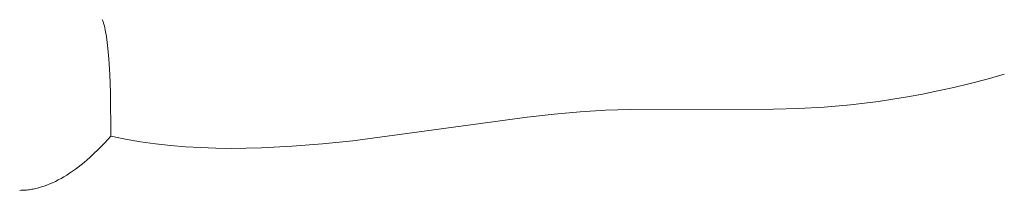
# Model space of a CAD drawing. Header units: millimetres. Extents: x -1459 to 125, y -3469 to 122.
# Tile 169 of 199: x -63.94 to -57.32, y -2938.48 to -2937.33. Entities that reach past the tile are written whole.
import ezdxf

# ---------------------------------------------------------------- set-up
doc = ezdxf.new("R2010")
doc.units = ezdxf.units.MM
doc.header["$MEASUREMENT"] = 0
doc.layers.add('Layer 1', color=7, linetype='Continuous')

msp = doc.modelspace()

# ---------------------------------------------------------------- linework, layer by layer
at = {"layer": 'Layer 1', "color": 5, "lineweight": 9}
for points, knots in [([(-57.324, -2937.6961), (-57.324, -2937.6961), (-57.4402, -2937.7287), (-57.4402, -2937.7287), (-57.4402, -2937.7287), (-57.5531, -2937.7582), (-57.5531, -2937.7582), (-57.5531, -2937.7582), (-57.6628, -2937.7848), (-57.6628, -2937.7848), (-57.6628, -2937.7848), (-57.7695, -2937.8087), (-57.7695, -2937.8087), (-57.7695, -2937.8087), (-57.8734, -2937.8299), (-57.8734, -2937.8299), (-57.8734, -2937.8299), (-57.9747, -2937.8487), (-57.9747, -2937.8487), (-57.9747, -2937.8487), (-58.0734, -2937.8651), (-58.0734, -2937.8651), (-58.0734, -2937.8651), (-58.1697, -2937.8794), (-58.1697, -2937.8794), (-58.1697, -2937.8794), (-58.3558, -2937.9019), (-58.3558, -2937.9019), (-58.3558, -2937.9019), (-58.5344, -2937.9176), (-58.5344, -2937.9176), (-58.5344, -2937.9176), (-58.7065, -2937.9274), (-58.7065, -2937.9274), (-58.7065, -2937.9274), (-58.8734, -2937.9326), (-58.8734, -2937.9326), (-58.8734, -2937.9326), (-59.8359, -2937.9328), (-59.8359, -2937.9328), (-59.8359, -2937.9328), (-60.0014, -2937.9386), (-60.0014, -2937.9386), (-60.0014, -2937.9386), (-60.1715, -2937.9491), (-60.1715, -2937.9491), (-60.1715, -2937.9491), (-60.3474, -2937.9652), (-60.3474, -2937.9652), (-60.3474, -2937.9652), (-60.5286, -2937.986), (-60.5286, -2937.986), (-60.5286, -2937.986), (-61.6986, -2938.1443), (-61.6986, -2938.1443), (-61.6986, -2938.1443), (-61.9022, -2938.1653), (-61.9022, -2938.1653), (-61.9022, -2938.1653), (-62.1067, -2938.1815), (-62.1067, -2938.1815), (-62.1067, -2938.1815), (-62.3117, -2938.1919), (-62.3117, -2938.1919), (-62.3117, -2938.1919), (-62.4141, -2938.1945), (-62.4141, -2938.1945), (-62.4141, -2938.1945), (-62.5165, -2938.1952), (-62.5165, -2938.1952), (-62.5165, -2938.1952), (-62.6187, -2938.1938), (-62.6187, -2938.1938), (-62.6187, -2938.1938), (-62.7206, -2938.1902), (-62.7206, -2938.1902), (-62.7206, -2938.1902), (-62.8222, -2938.1843), (-62.8222, -2938.1843), (-62.8222, -2938.1843), (-62.9235, -2938.1759), (-62.9235, -2938.1759), (-62.9235, -2938.1759), (-63.0243, -2938.1648), (-63.0243, -2938.1648), (-63.0243, -2938.1648), (-63.1246, -2938.1509), (-63.1246, -2938.1509), (-63.1246, -2938.1509), (-63.2242, -2938.1341), (-63.2242, -2938.1341), (-63.2242, -2938.1341), (-63.3233, -2938.1141), (-63.3233, -2938.1141), (-63.3233, -2938.1141), (-63.3269, -2937.8211), (-63.3269, -2937.8211), (-63.3269, -2937.8211), (-63.3313, -2937.6988), (-63.3313, -2937.6988), (-63.3313, -2937.6988), (-63.3376, -2937.5927), (-63.3376, -2937.5927), (-63.3376, -2937.5927), (-63.3414, -2937.5456), (-63.3414, -2937.5456), (-63.3414, -2937.5456), (-63.3457, -2937.5027), (-63.3457, -2937.5027), (-63.3457, -2937.5027), (-63.3504, -2937.4637), (-63.3504, -2937.4637), (-63.3504, -2937.4637), (-63.3556, -2937.4288), (-63.3556, -2937.4288), (-63.3556, -2937.4288), (-63.3583, -2937.4129), (-63.3583, -2937.4129), (-63.3583, -2937.4129), (-63.3612, -2937.3979), (-63.3612, -2937.3979), (-63.3612, -2937.3979), (-63.3641, -2937.384), (-63.3641, -2937.384), (-63.3641, -2937.384), (-63.3672, -2937.3711), (-63.3672, -2937.3711), (-63.3672, -2937.3711), (-63.3704, -2937.3592), (-63.3704, -2937.3592), (-63.3704, -2937.3592), (-63.3721, -2937.3536), (-63.3721, -2937.3536), (-63.3721, -2937.3536), (-63.3737, -2937.3483), (-63.3737, -2937.3483), (-63.3737, -2937.3483), (-63.3754, -2937.3432), (-63.3754, -2937.3432), (-63.3754, -2937.3432), (-63.3772, -2937.3384), (-63.3772, -2937.3384), (-63.3772, -2937.3384), (-63.3789, -2937.3339), (-63.3789, -2937.3339), (-63.3789, -2937.3339), (-63.3807, -2937.3295), (-63.3807, -2937.3295)], [0, 0, 0, 0, 0.020408, 0.020408, 0.020408, 0.040816, 0.040816, 0.040816, 0.061224, 0.061224, 0.061224, 0.081633, 0.081633, 0.081633, 0.102041, 0.102041, 0.102041, 0.122449, 0.122449, 0.122449, 0.142857, 0.142857, 0.142857, 0.163265, 0.163265, 0.163265, 0.183673, 0.183673, 0.183673, 0.204082, 0.204082, 0.204082, 0.22449, 0.22449, 0.22449, 0.244898, 0.244898, 0.244898, 0.265306, 0.265306, 0.265306, 0.285714, 0.285714, 0.285714, 0.306122, 0.306122, 0.306122, 0.326531, 0.326531, 0.326531, 0.346939, 0.346939, 0.346939, 0.367347, 0.367347, 0.367347, 0.387755, 0.387755, 0.387755, 0.408163, 0.408163, 0.408163, 0.428571, 0.428571, 0.428571, 0.44898, 0.44898, 0.44898, 0.469388, 0.469388, 0.469388, 0.489796, 0.489796, 0.489796, 0.510204, 0.510204, 0.510204, 0.530612, 0.530612, 0.530612, 0.55102, 0.55102, 0.55102, 0.571429, 0.571429, 0.571429, 0.591837, 0.591837, 0.591837, 0.612245, 0.612245, 0.612245, 0.632653, 0.632653, 0.632653, 0.653061, 0.653061, 0.653061, 0.673469, 0.673469, 0.673469, 0.693878, 0.693878, 0.693878, 0.714286, 0.714286, 0.714286, 0.734694, 0.734694, 0.734694, 0.755102, 0.755102, 0.755102, 0.77551, 0.77551, 0.77551, 0.795918, 0.795918, 0.795918, 0.816327, 0.816327, 0.816327, 0.836735, 0.836735, 0.836735, 0.857143, 0.857143, 0.857143, 0.877551, 0.877551, 0.877551, 0.897959, 0.897959, 0.897959, 0.918367, 0.918367, 0.918367, 0.938776, 0.938776, 0.938776, 0.959184, 0.959184, 0.959184, 0.979592, 0.979592, 0.979592, 1, 1, 1, 1]), ([(-63.3233, -2938.1141), (-63.3233, -2938.1141), (-63.3638, -2938.1582), (-63.3638, -2938.1582), (-63.3638, -2938.1582), (-63.404, -2938.1993), (-63.404, -2938.1993), (-63.404, -2938.1993), (-63.4439, -2938.2377), (-63.4439, -2938.2377), (-63.4439, -2938.2377), (-63.4638, -2938.2558), (-63.4638, -2938.2558), (-63.4638, -2938.2558), (-63.4835, -2938.2732), (-63.4835, -2938.2732), (-63.4835, -2938.2732), (-63.5032, -2938.2899), (-63.5032, -2938.2899), (-63.5032, -2938.2899), (-63.5229, -2938.3059), (-63.5229, -2938.3059), (-63.5229, -2938.3059), (-63.5424, -2938.3211), (-63.5424, -2938.3211), (-63.5424, -2938.3211), (-63.5619, -2938.3357), (-63.5619, -2938.3357), (-63.5619, -2938.3357), (-63.5813, -2938.3495), (-63.5813, -2938.3495), (-63.5813, -2938.3495), (-63.6006, -2938.3627), (-63.6006, -2938.3627), (-63.6006, -2938.3627), (-63.6199, -2938.3751), (-63.6199, -2938.3751), (-63.6199, -2938.3751), (-63.639, -2938.3868), (-63.639, -2938.3868), (-63.639, -2938.3868), (-63.6581, -2938.3978), (-63.6581, -2938.3978), (-63.6581, -2938.3978), (-63.6771, -2938.4081), (-63.6771, -2938.4081), (-63.6771, -2938.4081), (-63.6961, -2938.4177), (-63.6961, -2938.4177), (-63.6961, -2938.4177), (-63.715, -2938.4266), (-63.715, -2938.4266), (-63.715, -2938.4266), (-63.7338, -2938.4348), (-63.7338, -2938.4348), (-63.7338, -2938.4348), (-63.7525, -2938.4422), (-63.7525, -2938.4422), (-63.7525, -2938.4422), (-63.7711, -2938.449), (-63.7711, -2938.449), (-63.7711, -2938.449), (-63.7897, -2938.455), (-63.7897, -2938.455), (-63.7897, -2938.455), (-63.8082, -2938.4603), (-63.8082, -2938.4603), (-63.8082, -2938.4603), (-63.8174, -2938.4627), (-63.8174, -2938.4627), (-63.8174, -2938.4627), (-63.8267, -2938.4649), (-63.8267, -2938.4649), (-63.8267, -2938.4649), (-63.8358, -2938.467), (-63.8358, -2938.467), (-63.8358, -2938.467), (-63.845, -2938.4688), (-63.845, -2938.4688), (-63.845, -2938.4688), (-63.8541, -2938.4705), (-63.8541, -2938.4705), (-63.8541, -2938.4705), (-63.8633, -2938.472), (-63.8633, -2938.472), (-63.8633, -2938.472), (-63.8724, -2938.4734), (-63.8724, -2938.4734), (-63.8724, -2938.4734), (-63.8815, -2938.4745), (-63.8815, -2938.4745), (-63.8815, -2938.4745), (-63.8906, -2938.4755), (-63.8906, -2938.4755), (-63.8906, -2938.4755), (-63.8996, -2938.4763), (-63.8996, -2938.4763), (-63.8996, -2938.4763), (-63.9086, -2938.4769), (-63.9086, -2938.4769), (-63.9086, -2938.4769), (-63.9177, -2938.4774), (-63.9177, -2938.4774), (-63.9177, -2938.4774), (-63.9267, -2938.4776), (-63.9267, -2938.4776), (-63.9267, -2938.4776), (-63.9356, -2938.4777), (-63.9356, -2938.4777)], [0, 0, 0, 0, 0.027778, 0.027778, 0.027778, 0.055556, 0.055556, 0.055556, 0.083333, 0.083333, 0.083333, 0.111111, 0.111111, 0.111111, 0.138889, 0.138889, 0.138889, 0.166667, 0.166667, 0.166667, 0.194444, 0.194444, 0.194444, 0.222222, 0.222222, 0.222222, 0.25, 0.25, 0.25, 0.277778, 0.277778, 0.277778, 0.305556, 0.305556, 0.305556, 0.333333, 0.333333, 0.333333, 0.361111, 0.361111, 0.361111, 0.388889, 0.388889, 0.388889, 0.416667, 0.416667, 0.416667, 0.444444, 0.444444, 0.444444, 0.472222, 0.472222, 0.472222, 0.5, 0.5, 0.5, 0.527778, 0.527778, 0.527778, 0.555556, 0.555556, 0.555556, 0.583333, 0.583333, 0.583333, 0.611111, 0.611111, 0.611111, 0.638889, 0.638889, 0.638889, 0.666667, 0.666667, 0.666667, 0.694444, 0.694444, 0.694444, 0.722222, 0.722222, 0.722222, 0.75, 0.75, 0.75, 0.777778, 0.777778, 0.777778, 0.805556, 0.805556, 0.805556, 0.833333, 0.833333, 0.833333, 0.861111, 0.861111, 0.861111, 0.888889, 0.888889, 0.888889, 0.916667, 0.916667, 0.916667, 0.944444, 0.944444, 0.944444, 0.972222, 0.972222, 0.972222, 1, 1, 1, 1])]:
    msp.add_open_spline(points, degree=3, knots=knots, dxfattribs=at)

doc.saveas('drawing.dxf')
